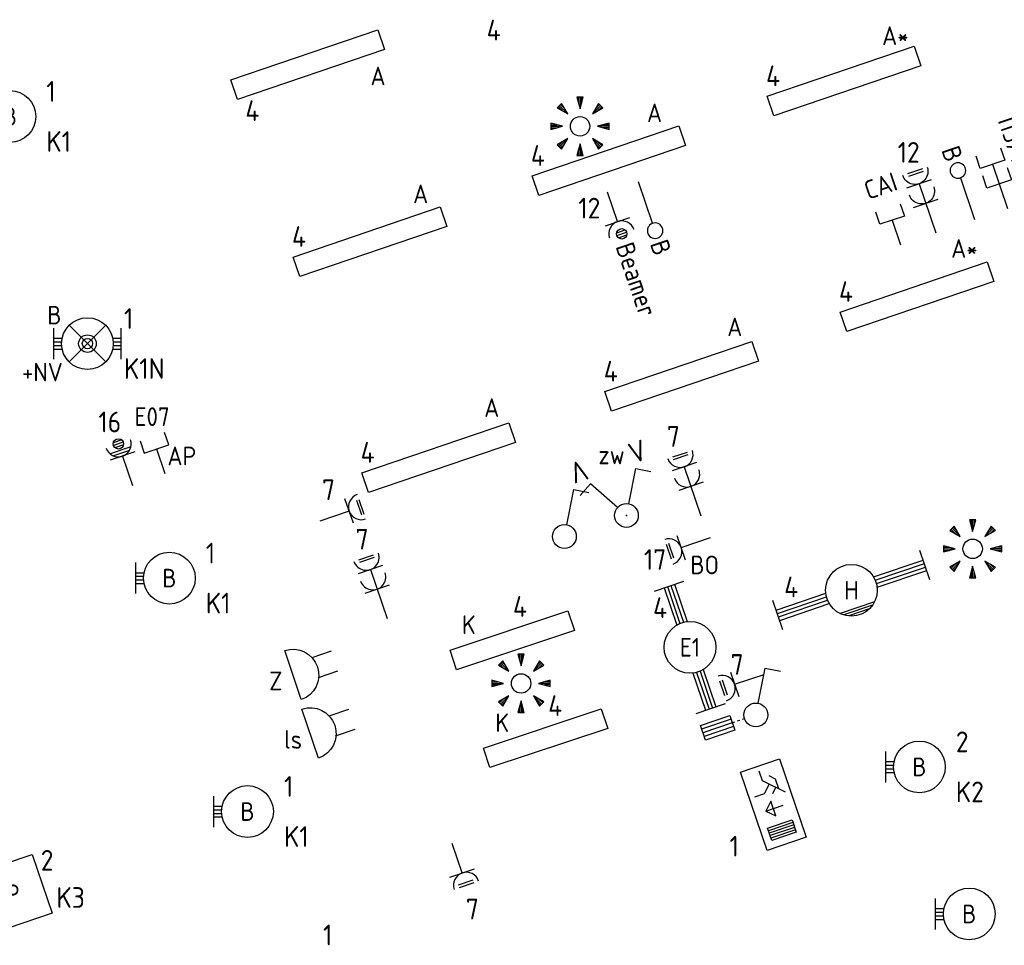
# Model space of a CAD drawing. Header units: millimetres. Extents: x -34400 to 195000, y -27609 to 98965.
# Tile 13 of 15: x 28414 to 37932, y 56251 to 65191. Entities that reach past the tile are written whole.
import ezdxf
from ezdxf.enums import TextEntityAlignment as Align

# ---------------------------------------------------------------- set-up
doc = ezdxf.new("R2010")
doc.units = ezdxf.units.MM
doc.header["$LTSCALE"] = 100
for name, color, linetype in [('EB63101-_ATTRIB', 2, 'Continuous'), ('EB63106-_ATTRIB', 2, 'Continuous'), ('EB6411--_ATTRIB', 2, 'Continuous'), ('EB6421--_ATTRIB', 2, 'Continuous'), ('EB6441--_ATTRIB', 2, 'Continuous'), ('EB6452--_ATTRIB', 2, 'Continuous'), ('EB6531--_ATTRIB', 2, 'Continuous'), ('EL6110--_CEN-NOODSTR', 3, 'Continuous'), ('EL62203-_KRACHT-WCD230', 3, 'Continuous'), ('EL63101-_LICHT-ARM', 3, 'Continuous'), ('EL63102-_LICHT-SCH', 3, 'Continuous'), ('EL63103-_LICHT-WCD230V', 3, 'Continuous'), ('EL63106-_LICHT-WCDPLAF', 3, 'Continuous'), ('EL63202-_NOODVRL-TXT', 3, 'Continuous'), ('EL63501-_NOODVRL-ARM', 3, 'Continuous'), ('EL6411--_DEURBEL', 3, 'Continuous'), ('EL6421--_TELEFOON', 3, 'Continuous'), ('EL6441--_DATACOM', 3, 'Continuous'), ('EL6452--_CAI', 3, 'Continuous'), ('EL6531--_ZONWERING', 3, 'Continuous')]:
    doc.layers.add(name, color=color, linetype=linetype)
doc.styles.add('ISO', font='iso.shx', dxfattribs={"height": 220})
doc.styles.add('NORATT', font='iso.shx')
doc.styles.add('NORDIM', font='isocp.shx')

# ---------------------------------------------------------------- blocks, each defined once
blk = doc.blocks.new('ES3G10')
for p, q in [((-3.25, -1.5), (-3.25, 1.5)), ((-3.25, 0.525), (-2.444, 0.525)), ((-3.25, 0.175), (-2.494, 0.175)), ((-3.25, -0.175), (-2.494, -0.175)), ((-3.25, -0.525), (-2.444, -0.525))]:
    blk.add_line(p, q)
blk.add_circle((0, 0), 2.5)
at = {"style": 'NORATT', "flags": 9}
blk.add_attdef('GELIJK', text='', height=1.8, dxfattribs=at).set_placement((3.5, 5), align=Align.MIDDLE_CENTER)
at = {"color": 6, "style": 'NORATT'}
for tag, flags, p in [('SCHAK', 8, (3.5, 2.75)), ('A_CODE', 8, (0, 0)), ('GROEP', 8, (-3.5, -2.75)), ('KAST', 9, (3.5, -2.75))]:
    blk.add_attdef(tag, text='', height=1.8, dxfattribs=dict(at, flags=flags)).set_placement(p, align=Align.MIDDLE)
blk = doc.blocks.new('ES081010')
at = {"color": 0}
for p, q in [((-1, 0), (-1, -2)), ((1, -2), (1, 0))]:
    blk.add_line(p, q, dxfattribs=at)
blk.add_lwpolyline([(-2.5, 2.25), (2.5, 2.25, -1)], format="xyb", close=True, dxfattribs=at)
at = {"color": 0, "style": 'NORATT', "flags": 8}
for tag, p in [('NUMMER', (0, 6.75)), ('SCHAK', (0, 4))]:
    blk.add_attdef(tag, text='', height=1.8, dxfattribs=at).set_placement(p, align=Align.MIDDLE)
at = {"style": 'NORATT'}
for tag, flags, p in [('PANEEL', 9, (0, 3)), ('CODE', 9, (1, 3.5)), ('GRP', 8, (0, -5)), ('RUIMTE', 9, (0, -7.5))]:
    blk.add_attdef(tag, text='', height=1.8, dxfattribs=dict(at, flags=flags)).set_placement(p, align=Align.MIDDLE_LEFT)
at = {"style": 'NORATT', "flags": 8}
blk.add_attdef('M_CODE', text='', height=1.8, dxfattribs=at).set_placement((0, 0), align=Align.MIDDLE_CENTER)
blk = doc.blocks.new('EJ3P31')
at = {"color": 0}
blk.add_lwpolyline([(-7.5, -1), (-7.5, 1), (7.5, 1), (7.5, -1)], close=True, dxfattribs=at)
at = {"style": 'NORATT', "flags": 9}
blk.add_attdef('GELIJK', text='', height=1.8, dxfattribs=at).set_placement((3.5, 5), align=Align.MIDDLE_CENTER)
at = {"color": 0, "style": 'NORATT'}
for tag, flags, p in [('A_CODE', 8, (-3.5, 2.75)), ('SCHAK', 8, (3.5, 2.75)), ('GROEP', 8, (-3.5, -2.75)), ('KAST', 9, (3.5, -2.75))]:
    blk.add_attdef(tag, text='', height=1.8, dxfattribs=dict(at, flags=flags)).set_placement(p, align=Align.MIDDLE)
blk = doc.blocks.new('ES3W2L')
for p, q in [((-0.75, 3.25), (0.75, 3.25)), ((-0.75, 3), (0.75, 3)), ((1.25, 2), (-1.25, 2)), ((0, 2), (0, -3)), ((1.25, 0), (-1.25, 0))]:
    blk.add_line(p, q)
for centre in [(0, 3.25), (0, 1.25)]:
    blk.add_arc(centre, 1.25, 180, 0)
at = {"style": 'NORATT'}
for tag, flags, p in [('VERMOGEN', 9, (-2.5, 5)), ('GROEP', 8, (0, 5)), ('SCHAK', 8, (2.5, 5)), ('GELIJKI', 9, (5, 5)), ('GELIJK', 9, (5, 5)), ('KAST', 9, (7, 5)), ('TAL', 8, (2.5, 5))]:
    blk.add_attdef(tag, text='', height=1.8, rotation=90, dxfattribs=dict(at, flags=flags)).set_placement(p, align=Align.MIDDLE_CENTER)
at = {"style": 'NORATT', "flags": 8}
blk.add_attdef('DOEL', text='', height=1.8, rotation=90, dxfattribs=at).set_placement((-2.5, 5), align=Align.MIDDLE_LEFT)
at = {"style": 'NORATT'}
for tag, height, flags, p in [('GROEPI', 1.8, 9, (0, 9.5)), ('CODE', 3.5, 8, (0, 4.5)), ('M_CODE', 1.8, 9, (0, 0)), ('VERMOGENI', 1.8, 9, (0, -9.5)), ('DOELI', 1.8, 9, (0, -11.5))]:
    blk.add_attdef(tag, text='', height=height, dxfattribs=dict(at, flags=flags)).set_placement(p, align=Align.MIDDLE_CENTER)
blk = doc.blocks.new('ES3S1')
blk.add_lwpolyline([(0.575, 0.996), (2.309, 4), (3.608, 3.25)])
blk.add_circle((0, 0), 1.15)
at = {"style": 'NORATT'}
for tag, flags, p in [('SCHAK', 8, (3, 5.5)), ('KAST', 9, (-3, 0.5)), ('M_CODE', 9, (0, 0)), ('DOEL', 9, (-3, -2)), ('GROEP', 9, (-3, -4.5))]:
    blk.add_attdef(tag, text='', height=1.8, dxfattribs=dict(at, flags=flags)).set_placement(p, align=Align.MIDDLE_CENTER)
blk = doc.blocks.new('ES3W1P')
at = {"color": 0}
for p, q in [((0.5, 1.25), (-0.5, 1.25)), ((0.433, 1.5), (-0.433, 1.5)), ((0.433, 1), (-0.433, 1)), ((1.25, 0), (-1.25, 0)), ((0, 0), (0, -3))]:
    blk.add_line(p, q, dxfattribs=at)
blk.add_circle((0, 1.25), 0.5, dxfattribs=at)
blk.add_arc((0, 1.25), 1.25, 180, 0, dxfattribs=at)
at = {"style": 'NORATT'}
for tag, flags, p in [('VERMOGEN', 9, (-2.5, 3.5)), ('GROEP', 8, (0, 3.5)), ('SCHAK', 8, (2.5, 3.5)), ('GELIJK', 9, (5, 3.5)), ('KAST', 9, (7, 3.5)), ('TAL', 8, (2.5, 3.5))]:
    blk.add_attdef(tag, text='', height=1.8, rotation=90, dxfattribs=dict(at, flags=flags)).set_placement(p, align=Align.MIDDLE_CENTER)
at = {"style": 'NORATT', "flags": 8}
blk.add_attdef('DOEL', text='', height=1.8, rotation=90, dxfattribs=at).set_placement((-2.5, 3.5), align=Align.MIDDLE_LEFT)
at = {"style": 'NORATT', "flags": 9}
blk.add_attdef('M_CODE', text='', height=1.8, dxfattribs=at).set_placement((0, 0), align=Align.MIDDLE_CENTER)
blk = doc.blocks.new('ES4X4')
at = {"color": 0}
blk.add_line((0, 1.25), (0, -3), dxfattribs=at)
blk.add_circle((0, 2), 0.75, dxfattribs=at)
at = {"color": 0, "style": 'NORATT', "flags": 8}
for tag, p in [('NUMMER', (0, 3.5)), ('CODE', (-2.75, -1.25))]:
    blk.add_attdef(tag, text='', height=1.8, rotation=90, dxfattribs=at).set_placement(p, align=Align.MIDDLE_LEFT)
at = {"style": 'NORATT', "flags": 9}
for tag, p in [('M_CODE', (0, 0)), ('PANEEL', (0, -2.5)), ('GRP', (0, -5)), ('MERK', (0, -7.5)), ('AANGEP', (0, -10)), ('INSTAL', (0, -12.5)), ('TYPE', (0, -17.5))]:
    blk.add_attdef(tag, text='', height=1.8, dxfattribs=at).set_placement(p, align=Align.MIDDLE_CENTER)
blk.add_attdef('RUIMTE', text='', height=1.8, dxfattribs=at).set_placement((0, -7.5), align=Align.MIDDLE_LEFT)
blk = doc.blocks.new('ES652141')
for p, q in [((-2.65, 2.65), (-1.59, 1.59)), ((-2.51, 2.79), (-1.98, 2.26)), ((-0.2, 3.75), (-0.2, 3)), ((0, 3.75), (0, 2.25)), ((0.2, 3.75), (0.2, 3)), ((2.65, 2.65), (1.59, 1.59)), ((2.51, 2.79), (1.98, 2.26)), ((-2.79, 2.51), (-2.26, 1.98)), ((2.79, 2.51), (2.26, 1.98)), ((-3.75, 0.2), (-3, 0.2)), ((-3.75, 0), (-2.25, 0)), ((3.75, 0), (2.25, 0)), ((3.75, 0.2), (3, 0.2)), ((-3.75, -0.2), (-3, -0.2)), ((3.75, -0.2), (3, -0.2)), ((-2.79, -2.51), (-2.26, -1.98)), ((-2.65, -2.65), (-1.59, -1.59)), ((-2.51, -2.79), (-1.98, -2.26)), ((0, -3.75), (0, -2.25)), ((2.65, -2.65), (1.59, -1.59)), ((2.51, -2.79), (1.98, -2.26)), ((2.79, -2.51), (2.26, -1.98)), ((-0.2, -3.75), (-0.2, -3)), ((0.2, -3.75), (0.2, -3))]:
    blk.add_line(p, q)
for points in [[(-1.59, 1.59), (-2.37, 2.93), (-2.93, 2.37)], [(0, 2.25), (0.4, 3.75), (-0.4, 3.75)], [(1.59, 1.59), (2.93, 2.37), (2.37, 2.93)], [(-2.25, 0), (-3.75, 0.4), (-3.75, -0.4)], [(2.25, 0), (3.75, -0.4), (3.75, 0.4)], [(-1.59, -1.59), (-2.93, -2.37), (-2.37, -2.93)], [(0, -2.25), (-0.4, -3.75), (0.4, -3.75)], [(1.59, -1.59), (2.37, -2.93), (2.93, -2.37)]]:
    blk.add_lwpolyline(points, close=True)
blk.add_circle((0, 0), 1.25)
at = {"style": 'NORATT'}
blk.add_attdef('NUMMER', text='', height=1.8, dxfattribs=at).set_placement((0, 5), align=Align.MIDDLE)
for tag, flags, p in [('PANEEL', 9, (0, 3)), ('CODE', 9, (1, 3.5)), ('GRP', 8, (0, -5)), ('RUIMTE', 9, (0, -7.5))]:
    blk.add_attdef(tag, text='', height=1.8, dxfattribs=dict(at, flags=flags)).set_placement(p, align=Align.MIDDLE_LEFT)
at = {"style": 'NORATT', "flags": 8}
blk.add_attdef('M_CODE', text='', height=1.8, dxfattribs=at).set_placement((0, 0), align=Align.MIDDLE_CENTER)
blk = doc.blocks.new('ES3W1L')
for p, q in [((-0.75, 1.25), (0.75, 1.25)), ((-0.75, 1), (0.75, 1)), ((1.25, 0), (-1.25, 0)), ((0, 0), (0, -3))]:
    blk.add_line(p, q)
blk.add_arc((0, 1.25), 1.25, 180, 0)
at = {"style": 'NORATT'}
for tag, flags, p in [('VERMOGEN', 9, (-2.5, 3)), ('GROEP', 8, (0, 3)), ('SCHAK', 8, (2.5, 3)), ('GELIJK', 9, (5, 3)), ('KAST', 9, (7, 3)), ('TAL', 8, (2.5, 3))]:
    blk.add_attdef(tag, text='', height=1.8, rotation=90, dxfattribs=dict(at, flags=flags)).set_placement(p, align=Align.MIDDLE_CENTER)
at = {"style": 'NORATT', "flags": 8}
blk.add_attdef('DOEL', text='', height=1.8, rotation=90, dxfattribs=at).set_placement((-2.5, 3), align=Align.MIDDLE_LEFT)
at = {"style": 'NORATT', "flags": 9}
blk.add_attdef('M_CODE', text='', height=1.8, dxfattribs=at).set_placement((0, 0), align=Align.MIDDLE_CENTER)
blk = doc.blocks.new('EJ3P21')
at = {"color": 0}
blk.add_lwpolyline([(-6, -1), (-6, 1), (6, 1), (6, -1)], close=True, dxfattribs=at)
at = {"style": 'NORATT'}
for tag, height, flags, p in [('GROEPI', 1.8, 9, (0, 9.5)), ('CODE', 3.5, 8, (0, 4.5)), ('GELIJK', 1.8, 9, (3.5, 5)), ('M_CODE', 1.8, 9, (0, 0)), ('VERMOGEN', 1.8, 9, (0, -5.5)), ('DOEL', 1.8, 9, (0, -7.5)), ('VERMOGENI', 1.8, 9, (0, -9.5)), ('DOELI', 1.8, 9, (0, -11.5))]:
    blk.add_attdef(tag, text='', height=height, dxfattribs=dict(at, flags=flags)).set_placement(p, align=Align.MIDDLE_CENTER)
at = {"style": 'NORATT', "flags": 9}
for tag in ['GELIJKI', 'TAL']:
    blk.add_attdef(tag, text='', height=1.8, rotation=90, dxfattribs=at).set_placement((5, 2.75), align=Align.MIDDLE_CENTER)
at = {"style": 'NORATT'}
for tag, flags, p in [('SCHAK', 8, (3.5, 2.8)), ('A_CODE', 8, (0, 0)), ('GROEP', 8, (-3.5, -2.8)), ('KAST', 9, (3.5, -2.8))]:
    blk.add_attdef(tag, text='', height=1.8, dxfattribs=dict(at, flags=flags)).set_placement(p, align=Align.MIDDLE)
blk = doc.blocks.new('EJ3T30W')
at = {"color": 0}
for p, q in [((-7.5, -1.5), (-7.5, 1.5)), ((7.5, -1.5), (7.5, 1.5)), ((-7.5, 0.525), (-2.444, 0.525)), ((-7.5, 0.175), (-2.494, 0.175)), ((2.444, 0.525), (7.5, 0.525)), ((2.494, 0.175), (7.5, 0.175)), ((-7.5, -0.175), (-2.494, -0.175)), ((-7.5, -0.525), (-2.444, -0.525)), ((2.444, -0.525), (7.5, -0.525)), ((2.494, -0.175), (7.5, -0.175)), ((1.768, -1.768), (-1.768, -1.768)), ((1.476, -2.018), (-1.476, -2.018)), ((1.052, -2.268), (-1.052, -2.268))]:
    blk.add_line(p, q, dxfattribs=at)
blk.add_circle((0, 0), 2.5, dxfattribs=at)
at = {"style": 'NORATT', "flags": 9}
blk.add_attdef('GELIJK', text='', height=1.8, dxfattribs=at).set_placement((3.5, 5), align=Align.MIDDLE_CENTER)
at = {"color": 0, "style": 'NORATT'}
for tag, flags, p in [('SCHAK', 8, (3.5, 2.75)), ('A_CODE', 8, (0, 0)), ('GROEP', 8, (-3.5, -2.75)), ('KAST', 9, (3.5, -2.75))]:
    blk.add_attdef(tag, text='', height=1.8, dxfattribs=dict(at, flags=flags)).set_placement(p, align=Align.MIDDLE)
blk = doc.blocks.new('EJ3T20')
at = {"color": 0}
for p, q in [((-6.25, -1.5), (-6.25, 1.5)), ((6.25, -1.5), (6.25, 1.5)), ((-6.25, 0.525), (-2.444, 0.525)), ((-6.25, 0.175), (-2.494, 0.175)), ((2.444, 0.525), (6.25, 0.525)), ((2.494, 0.175), (6.25, 0.175)), ((-6.25, -0.175), (-2.494, -0.175)), ((-6.25, -0.525), (-2.444, -0.525)), ((2.444, -0.525), (6.25, -0.525)), ((2.494, -0.175), (6.25, -0.175))]:
    blk.add_line(p, q, dxfattribs=at)
blk.add_circle((0, 0), 2.5, dxfattribs=at)
at = {"style": 'NORATT', "flags": 9}
blk.add_attdef('GELIJK', text='', height=1.8, dxfattribs=at).set_placement((3.5, 5), align=Align.MIDDLE_CENTER)
at = {"color": 0, "style": 'NORATT'}
for tag, flags, p in [('SCHAK', 8, (3.5, 2.75)), ('A_CODE', 8, (0, 0)), ('GROEP', 8, (-3.5, -2.75)), ('KAST', 9, (3.5, -2.75))]:
    blk.add_attdef(tag, text='', height=1.8, dxfattribs=dict(at, flags=flags)).set_placement(p, align=Align.MIDDLE)
blk = doc.blocks.new('EJ3P13')
at = {"color": 0}
blk.add_lwpolyline([(-3, -3), (-3, 3), (3, 3), (3, -3)], close=True, dxfattribs=at)
at = {"style": 'NORATT', "flags": 9}
blk.add_attdef('GELIJK', text='', height=1.8, dxfattribs=at).set_placement((3.5, 5), align=Align.MIDDLE_CENTER)
at = {"color": 0, "style": 'NORATT'}
for tag, flags, p in [('SCHAK', 8, (3.5, 4.75)), ('A_CODE', 8, (0, 0)), ('GROEP', 8, (-3.5, -4.75)), ('KAST', 9, (3.5, -4.75))]:
    blk.add_attdef(tag, text='', height=1.8, dxfattribs=dict(at, flags=flags)).set_placement(p, align=Align.MIDDLE)
blk = doc.blocks.new('ES3W1Q')
at = {"color": 0}
for p, q in [((0.5, 1.25), (-0.5, 1.25)), ((0.433, 1.5), (-0.433, 1.5)), ((0.433, 1), (-0.433, 1)), ((1.25, 0), (-1.25, 0)), ((1.068, 0.6), (-1.068, 0.6)), ((0.812, 0.3), (-0.812, 0.3)), ((0, 0), (0, -3))]:
    blk.add_line(p, q, dxfattribs=at)
blk.add_circle((0, 1.25), 0.5, dxfattribs=at)
blk.add_arc((0, 1.25), 1.25, 180, 0, dxfattribs=at)
at = {"color": 0, "style": 'NORATT'}
for tag, flags, p in [('VERMOGEN', 9, (-2.5, 2.5)), ('GROEP', 8, (0, 3.5)), ('KAST', 9, (2.5, 2.5)), ('SCHAK', 8, (-1.5, -1.5)), ('TAL', 8, (1.603, -1.653))]:
    blk.add_attdef(tag, text='', height=1.8, rotation=90, dxfattribs=dict(at, flags=flags)).set_placement(p, align=Align.MIDDLE)
at = {"style": 'NORATT', "width": 0.7, "flags": 8}
blk.add_attdef('DOEL', text='', height=1.8, rotation=90, dxfattribs=at).set_placement((-2.5, 3.5), align=Align.MIDDLE_LEFT)
at = {"style": 'NORATT', "flags": 9}
blk.add_attdef('GELIJK', text='', height=1.8, rotation=90, dxfattribs=at).set_placement((5, 3.5), align=Align.MIDDLE_CENTER)
blk.add_attdef('M_CODE', text='', height=1.8, dxfattribs=at).set_placement((0, 0), align=Align.MIDDLE_CENTER)
blk = doc.blocks.new('ES111351')
blk.add_line((0, -0.5), (0, -3))
blk.add_lwpolyline([(-1.25, 0.75), (-1.25, -0.5), (1.25, -0.5), (1.25, 0.75)])
at = {"style": 'NORATT', "flags": 8}
blk.add_attdef('NUMMER', text='', height=1.8, rotation=90, dxfattribs=at).set_placement((0, 2.5), align=Align.MIDDLE_LEFT)
at = {"style": 'NORATT'}
for tag, flags, p in [('PANEEL', 9, (0, 3)), ('CODE', 9, (1, 3.5)), ('GRP', 8, (0, -5)), ('RUIMTE', 9, (0, -7.5))]:
    blk.add_attdef(tag, text='', height=1.8, dxfattribs=dict(at, flags=flags)).set_placement(p, align=Align.MIDDLE_LEFT)
at = {"style": 'NORATT', "flags": 8}
blk.add_attdef('M_CODE', text='', height=1.8, dxfattribs=at).set_placement((0, 0), align=Align.MIDDLE_CENTER)
blk = doc.blocks.new('ES3N026')
for p, q in [((2.25, 1.25), (2.25, -1.25)), ((2.5, 1.25), (2.5, -1.25)), ((2.75, 1.25), (2.75, -1.25)), ((3, 1.25), (3, -1.25)), ((-1.5, 0.75), (-1, 0.25)), ((0.375, -0.875), (0.375, 0.875))]:
    blk.add_line(p, q)
for points in [[(4.013, 2.007), (4.013, -1.981), (-3.988, -1.981), (-3.988, 2.007)], [(3.25, -1.25), (2, -1.25), (2, 1.25), (3.25, 1.25)], [(0.375, -0.875), (1.125, -0.125), (-0.375, -0.125)]]:
    blk.add_lwpolyline(points, close=True)
for points in [[(-0.75, 1.5), (-2.5, -0.25), (-3.5, -0.25)], [(-1.25, 1), (-2.25, 1), (-2.75, 0.5)], [(-2, 0.25), (-1.25, -0.5), (-1.25, -1.5)]]:
    blk.add_lwpolyline(points)
at = {"style": 'NORATT'}
for tag, height, flags, p in [('GROEPI', 1.8, 9, (0, 9.5)), ('CODE', 3.5, 8, (0, 4.5)), ('A_CODE', 1.8, 8, (-3.5, 3.5)), ('NUMMER', 1.8, 8, (3.5, 3.5)), ('SCHAK', 1.8, 8, (3.5, 2.75)), ('M_CODE', 1.8, 9, (0, 0)), ('GROEP', 1.8, 8, (-3.5, -3.5)), ('KAST', 1.8, 9, (3.5, -3.5)), ('VERMOGEN', 1.8, 9, (0, -5.5)), ('DOEL', 1.8, 9, (0, -7.5)), ('VERMOGENI', 1.8, 9, (0, -9.5)), ('DOELI', 1.8, 9, (0, -11.5))]:
    blk.add_attdef(tag, text='', height=height, dxfattribs=dict(at, flags=flags)).set_placement(p, align=Align.MIDDLE_CENTER)
at = {"style": 'NORATT', "flags": 9}
for tag in ['GELIJKI', 'TAL']:
    blk.add_attdef(tag, text='', height=1.8, rotation=90, dxfattribs=at).set_placement((5, 3.757), align=Align.MIDDLE_CENTER)
blk = doc.blocks.new('ES111309')
at = {"color": 0}
blk.add_line((0, -0.5), (0, -3), dxfattribs=at)
blk.add_lwpolyline([(-1.25, 0.75), (-1.25, -0.5), (1.25, -0.5), (1.25, 0.75)], dxfattribs=at)
at = {"color": 0, "style": 'NORATT', "flags": 8}
for tag, p in [('NUMMER', (0, 6)), ('CODE', (0, 3))]:
    blk.add_attdef(tag, text='', height=1.8, dxfattribs=at).set_placement(p, align=Align.MIDDLE)
at = {"style": 'NORATT'}
for tag, flags, p in [('PANEEL', 9, (0, 3)), ('GRP', 8, (0, -5)), ('RUIMTE', 9, (0, -7.5))]:
    blk.add_attdef(tag, text='', height=1.8, dxfattribs=dict(at, flags=flags)).set_placement(p, align=Align.MIDDLE_LEFT)
at = {"style": 'NORATT', "flags": 8}
blk.add_attdef('M_CODE', text='', height=1.8, dxfattribs=at).set_placement((0, 0), align=Align.MIDDLE_CENTER)
blk = doc.blocks.new('ES3S1-D')
at = {"color": 0}
for p, q in [((-2.4, 0.375), (-5.4, 0.375)), ((-2.4, 0), (-5.4, 0)), ((-2.4, -0.375), (-5.4, -0.375))]:
    blk.add_line(p, q, dxfattribs=at)
at = {"color": 1}
for p, q in [((-2.15, 0), (-2.4, 0)), ((-1.65, 0), (-1.9, 0)), ((-1.15, 0), (-1.4, 0))]:
    blk.add_line(p, q, dxfattribs=at)
blk.add_lwpolyline([(0.575, 0.996), (2.309, 4), (3.608, 3.25)])
at = {"color": 0}
blk.add_lwpolyline([(-2.4, -0.75), (-5.4, -0.75), (-5.4, 0.75), (-2.4, 0.75)], close=True, dxfattribs=at)
blk.add_circle((0, 0), 1.15)
at = {"style": 'NORATT'}
for tag, flags, p in [('SCHAK', 8, (3, 5.5)), ('KAST', 9, (-3, 0.5)), ('M_CODE', 9, (0, 0)), ('DOEL', 9, (-3, -2)), ('GROEP', 9, (-3, -4.5))]:
    blk.add_attdef(tag, text='', height=1.8, dxfattribs=dict(at, flags=flags)).set_placement(p, align=Align.MIDDLE_CENTER)
blk = doc.blocks.new('ES3SZ')
at = {"color": 0}
for points in [[(-0.575, 0.996), (-2.309, 4), (-3.608, 3.25)], [(0.575, 0.996), (2.309, 4), (3.608, 3.25)]]:
    blk.add_lwpolyline(points, dxfattribs=at)
blk.add_circle((0, 0), 1.15, dxfattribs=at)
blk.add_point((0, 0), dxfattribs=at)
blk.add_point((0, 0), dxfattribs=at)
at = {"color": 2, "style": 'ISO'}
blk.add_text('V', height=2, rotation=180, dxfattribs=at).set_placement((-3, 5.5), align=Align.MIDDLE_CENTER)
blk.add_text('V', height=2, dxfattribs=at).set_placement((3, 5.5), align=Align.MIDDLE_CENTER)
at = {"style": 'NORATT'}
for tag, flags, p in [('SCHAK', 8, (3, 5.5)), ('KAST', 9, (-3, 0.5)), ('M_CODE', 8, (0, 0)), ('DOEL', 9, (-3, -2)), ('GROEP', 9, (-3, -4.5))]:
    blk.add_attdef(tag, text='', height=1.8, dxfattribs=dict(at, flags=flags)).set_placement(p, align=Align.MIDDLE_CENTER)
for tag, flags, p in [('PANEEL', 9, (0, 3)), ('CODE', 9, (1, 3.5)), ('GRP', 8, (0, -5)), ('RUIMTE', 9, (0, -7.5))]:
    blk.add_attdef(tag, text='', height=1.8, dxfattribs=dict(at, flags=flags)).set_placement(p, align=Align.MIDDLE_LEFT)
blk = doc.blocks.new('EJ3T01')
at = {"color": 0}
for p, q in [((-3.25, -1.5), (-3.25, 1.5)), ((-1.768, 1.768), (1.768, -1.768)), ((1.768, 1.768), (-1.768, -1.768)), ((3.25, -1.5), (3.25, 1.5)), ((-3.25, 0.525), (-2.444, 0.525)), ((-3.25, 0.175), (-2.494, 0.175)), ((2.444, 0.525), (3.25, 0.525)), ((2.494, 0.175), (3.25, 0.175)), ((-3.25, -0.175), (-2.494, -0.175)), ((-3.25, -0.525), (-2.444, -0.525)), ((2.444, -0.525), (3.25, -0.525)), ((2.494, -0.175), (3.25, -0.175))]:
    blk.add_line(p, q, dxfattribs=at)
blk.add_lwpolyline([(1.768, -1.768), (1.75, -1.75)], dxfattribs=at)
for radius in [2.5, 0.85, 0.5]:
    blk.add_circle((0, 0), radius, dxfattribs=at)
at = {"style": 'NORATT', "flags": 9}
blk.add_attdef('GELIJK', text='', height=1.8, dxfattribs=at).set_placement((3.5, 5), align=Align.MIDDLE_CENTER)
at = {"color": 0, "style": 'NORATT'}
for tag, flags, p in [('A_CODE', 8, (-3.5, 2.75)), ('SCHAK', 8, (3.5, 2.75)), ('GROEP', 8, (-3.5, -2.75)), ('KAST', 9, (3.5, -2.75))]:
    blk.add_attdef(tag, text='', height=1.8, dxfattribs=dict(at, flags=flags)).set_placement(p, align=Align.MIDDLE)
blk = doc.blocks.new('ES111352')
at = {"color": 0}
blk.add_line((0, 1.5), (0, -3), dxfattribs=at)
for points in [[(-1.25, 2.75), (-1.25, 1.5), (1.25, 1.5), (1.25, 2.75)], [(-1.25, 0.75), (-1.25, -0.5), (1.25, -0.5), (1.25, 0.75)]]:
    blk.add_lwpolyline(points, dxfattribs=at)
at = {"color": 0, "style": 'NORATT', "flags": 8}
blk.add_attdef('NUMMER1', text='', height=1.8, rotation=90, dxfattribs=at).set_placement((-1.5, 4.5), align=Align.MIDDLE_LEFT)
at = {"style": 'NORATT', "flags": 8}
blk.add_attdef('NUMMER', text='', height=1.8, rotation=90, dxfattribs=at).set_placement((1.5, 4.5), align=Align.MIDDLE_LEFT)
at = {"style": 'NORATT'}
for tag, flags, p in [('PANEEL', 9, (0, 3)), ('CODE', 9, (1, 3.5)), ('GRP', 8, (0, -5)), ('RUIMTE', 9, (0, -7.5))]:
    blk.add_attdef(tag, text='', height=1.8, dxfattribs=dict(at, flags=flags)).set_placement(p, align=Align.MIDDLE_LEFT)
at = {"style": 'NORATT', "flags": 8}
blk.add_attdef('M_CODE', text='', height=1.8, dxfattribs=at).set_placement((0, 0), align=Align.MIDDLE_CENTER)

msp = doc.modelspace()

# ---------------------------------------------------------------- block references
at = {"layer": 'EL6110--_CEN-NOODSTR', "xscale": 100, "yscale": 100, "zscale": 100, "rotation": 18.75000000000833}
msp.add_blockref('ES3W2L', (31868.5, 59690.2, -16800), dxfattribs=at)
at = {"layer": 'EL63101-_LICHT-ARM'}
ref = msp.add_blockref('EJ3P31', (36382.3, 64598.7), dxfattribs=dict(at, xscale=99.99999999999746, yscale=99.99999999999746, zscale=99.99999999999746, rotation=18.80000000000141))
ref.add_attrib('A_CODE', 'A*', dxfattribs={"layer": 'EB63101-_ATTRIB', "color": 1, "height": 180, "style": 'NORATT', "flags": 8}).set_placement((36878.4, 65037.3), align=Align.MIDDLE)
ref = msp.add_blockref('EJ3P31', (31199.1, 64756.3), dxfattribs=dict(at, xscale=99.99999999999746, yscale=99.99999999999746, zscale=99.99999999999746, rotation=18.80000000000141))
ref.add_attrib('A_CODE', 'A', dxfattribs={"layer": 'EB63101-_ATTRIB', "color": 1, "height": 180, "style": 'NORATT', "flags": 8}).set_placement((31878, 64648), align=Align.MIDDLE)
ref = msp.add_blockref('ES3G10', (28319.8, 64256.4, -14400), dxfattribs=dict(at, xscale=100, yscale=100, zscale=100))
ref.add_attrib('A_CODE', 'B', dxfattribs={"layer": 'EB63101-_ATTRIB', "color": 1, "height": 180, "style": 'NORATT', "flags": 8}).set_placement((28319.8, 64256.4, -14400), align=Align.MIDDLE)
at = {"layer": 'EL63101-_LICHT-ARM', "xscale": 75, "yscale": 75, "zscale": 75}
for p in [(33830.9, 64161.8, -16800), (37625.8, 60080.3), (33260.9, 58780)]:
    msp.add_blockref('ES652141', p, dxfattribs=at)
at = {"layer": 'EL63101-_LICHT-ARM'}
ref = msp.add_blockref('EJ3P31', (34108.9, 63829.5), dxfattribs=dict(at, xscale=99.99999999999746, yscale=99.99999999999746, zscale=99.99999999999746, rotation=18.80000000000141))
ref.add_attrib('A_CODE', 'A', dxfattribs={"layer": 'EB63101-_ATTRIB', "color": 1, "height": 180, "style": 'NORATT', "flags": 8}).set_placement((34550.7, 64292.1), align=Align.MIDDLE)
ref = msp.add_blockref('EJ3P31', (31799.9, 63046.3, -14200), dxfattribs=dict(at, xscale=99.99999999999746, yscale=99.99999999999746, zscale=99.99999999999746, rotation=18.80000000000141))
ref.add_attrib('A_CODE', 'A', dxfattribs={"layer": 'EB63101-_ATTRIB', "color": 1, "height": 180, "style": 'NORATT', "flags": 8}).set_placement((32290, 63508.8, -14200), align=Align.MIDDLE)
ref = msp.add_blockref('EJ3P31', (37087.1, 62514.7), dxfattribs=dict(at, xscale=99.99999999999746, yscale=99.99999999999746, zscale=99.99999999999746, rotation=18.80000000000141))
ref.add_attrib('A_CODE', 'A*', dxfattribs={"layer": 'EB63101-_ATTRIB', "color": 1, "height": 180, "style": 'NORATT', "flags": 8}).set_placement((37545.9, 62981.5), align=Align.MIDDLE)
ref = msp.add_blockref('EJ3P31', (34813.7, 61745.5), dxfattribs=dict(at, xscale=99.99999999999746, yscale=99.99999999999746, zscale=99.99999999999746, rotation=18.80000000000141))
ref.add_attrib('A_CODE', 'A', dxfattribs={"layer": 'EB63101-_ATTRIB', "color": 1, "height": 180, "style": 'NORATT', "flags": 8}).set_placement((35326.3, 62224.3), align=Align.MIDDLE)
ref = msp.add_blockref('EJ3P31', (32463.4, 60961.3), dxfattribs=dict(at, xscale=99.99999999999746, yscale=99.99999999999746, zscale=99.99999999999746, rotation=18.80000000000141))
ref.add_attrib('A_CODE', 'A', dxfattribs={"layer": 'EB63101-_ATTRIB', "color": 1, "height": 180, "style": 'NORATT', "flags": 8}).set_placement((32976.9, 61444.3), align=Align.MIDDLE)
ref = msp.add_blockref('EJ3T30W', (36454.2, 59680.2, 2200), dxfattribs=dict(at, xscale=100.0000000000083, yscale=100.0000000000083, zscale=100.0000000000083, rotation=18.75000000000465))
ref.add_attrib('A_CODE', 'H', dxfattribs={"layer": 'EB63101-_ATTRIB', "color": 1, "height": 180, "style": 'NORATT', "flags": 8}).set_placement((36454.2, 59680.2, 2200), align=Align.MIDDLE)
ref = msp.add_blockref('ES3G10', (29861, 59797.2, -14400), dxfattribs=dict(at, xscale=100, yscale=100, zscale=100))
ref.add_attrib('A_CODE', 'B', dxfattribs={"layer": 'EB63101-_ATTRIB', "color": 1, "height": 180, "style": 'NORATT', "flags": 8}).set_placement((29861, 59797.2, -14400), align=Align.MIDDLE)
ref = msp.add_blockref('EJ3T20', (34893.6, 59128.9, -31000), dxfattribs=dict(at, xscale=100, yscale=100, zscale=100, rotation=288.7499999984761))
ref.add_attrib('A_CODE', 'E1', dxfattribs={"layer": 'EB63101-_ATTRIB', "color": 1, "height": 180, "style": 'NORATT', "flags": 8}).set_placement((34893.6, 59128.9, -31000), align=Align.MIDDLE)
ref = msp.add_blockref('EJ3P21', (33174.9, 59197.2), dxfattribs=dict(at, xscale=99.99999999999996, yscale=99.99999999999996, zscale=99.99999999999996, rotation=18.39999999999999))
ref.add_attrib('A_CODE', 'K', dxfattribs={"layer": 'EB63101-_ATTRIB', "color": 1, "height": 180, "style": 'NORATT', "flags": 8}).set_placement((32756, 59347.7), align=Align.MIDDLE)
ref = msp.add_blockref('EJ3P21', (33497.5, 58250.7), dxfattribs=dict(at, xscale=100.0000000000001, yscale=100.0000000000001, zscale=100.0000000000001, rotation=18.39999999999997))
ref.add_attrib('A_CODE', 'K', dxfattribs={"layer": 'EB63101-_ATTRIB', "color": 1, "height": 180, "style": 'NORATT', "flags": 8}).set_placement((33078.6, 58401.2), align=Align.MIDDLE)
ref = msp.add_blockref('ES3G10', (37110.5, 57973.7, -14400), dxfattribs=dict(at, xscale=100, yscale=100, zscale=100))
ref.add_attrib('A_CODE', 'B', dxfattribs={"layer": 'EB63101-_ATTRIB', "color": 1, "height": 180, "style": 'NORATT', "flags": 8}).set_placement((37110.5, 57973.7, -14400), align=Align.MIDDLE)
ref = msp.add_blockref('ES3G10', (30616.3, 57542.5, -14400), dxfattribs=dict(at, xscale=100, yscale=100, zscale=100))
ref.add_attrib('A_CODE', 'B', dxfattribs={"layer": 'EB63101-_ATTRIB', "color": 1, "height": 180, "style": 'NORATT', "flags": 8}).set_placement((30616.3, 57542.5, -14400), align=Align.MIDDLE)
ref = msp.add_blockref('EJ3P13', (28347.3, 56748.5), dxfattribs=dict(at, xscale=99.99999999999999, yscale=99.99999999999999, zscale=99.99999999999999, rotation=18.75000000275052))
ref.add_attrib('A_CODE', 'P', dxfattribs={"layer": 'EB63101-_ATTRIB', "color": 1, "height": 180, "style": 'NORATT', "flags": 8}).set_placement((28347.3, 56748.5), align=Align.MIDDLE)
ref = msp.add_blockref('ES3G10', (37592.7, 56553.3, -14400), dxfattribs=dict(at, xscale=100, yscale=100, zscale=100))
ref.add_attrib('A_CODE', 'B', dxfattribs={"layer": 'EB63101-_ATTRIB', "color": 1, "height": 180, "style": 'NORATT', "flags": 8}).set_placement((37592.7, 56553.3, -14400), align=Align.MIDDLE)
at = {"layer": 'EL63102-_LICHT-SCH'}
for name, p, xscale, yscale, zscale, rotation in [('ES3S1', (33679.7, 60199.5, -600), 100.000000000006, 100.000000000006, 100.000000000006, 18.75000000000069), ('ES3S1-D', (35529.7, 58475.7), 100, 100, 100, 18.74999999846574)]:
    msp.add_blockref(name, p, dxfattribs=dict(at, xscale=xscale, yscale=yscale, zscale=zscale, rotation=rotation))
at = {"layer": 'EL63103-_LICHT-WCD230V'}
for name, p, xscale, yscale, zscale, rotation in [('ES3W2L', (37172.8, 63418), -100.0000000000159, 100.0000000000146, 100, 18.75417681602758), ('ES3W2L', (34902.8, 60683.7, 600), 100.0000000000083, 100.0000000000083, 100.0000000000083, 18.75000000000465), ('ES3W1L', (31599, 60445.5, -15750), 100, 100, 100, 289.2259355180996), ('ES3W1L', (35325.1, 58771.4, -15750), 100, 100, 100, 108.7499999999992), ('ES3W1L', (32692.1, 56949.5, -15750), 99.99999999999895, 99.99999999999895, 99.99999999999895, 198.7499999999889)]:
    msp.add_blockref(name, p, dxfattribs=dict(at, xscale=xscale, yscale=yscale, zscale=zscale, rotation=rotation))
ref = msp.add_blockref('ES3W1L', (34807.6, 60092), dxfattribs=dict(at, xscale=100, yscale=100, zscale=100, rotation=108.7499999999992))
ref.add_attrib('DOEL', 'BO', dxfattribs={"layer": '0', "color": 1, "height": 180, "style": 'NORATT', "flags": 8}).set_placement((34896.8, 59924.7), align=Align.MIDDLE_LEFT)
at = {"layer": 'EL63106-_LICHT-WCDPLAF'}
ref = msp.add_blockref('ES3W1P', (34193.8, 63241.5, 15000), dxfattribs=dict(at, xscale=99.99999999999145, yscale=99.99999999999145, zscale=99.99999999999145, rotation=198.7613347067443))
ref.add_attrib('DOEL', 'Beamer', dxfattribs={"layer": 'EB63106-_ATTRIB', "color": 1, "height": 180, "rotation": 288.76133, "style": 'NORATT', "flags": 8}).set_placement((34493.1, 62334.4, 15000), align=Align.MIDDLE_RIGHT)
at = {"layer": 'EL63106-_LICHT-WCDPLAF', "xscale": 100.0000000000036, "yscale": 100.0000000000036, "zscale": 100.0000000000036, "rotation": 18.74999999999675}
msp.add_blockref('ES3W1Q', (29408.4, 60975.9, -16800), dxfattribs=at)
at = {"layer": 'EL63202-_NOODVRL-TXT', "xscale": 99.99999999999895, "yscale": 99.99999999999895, "zscale": 99.99999999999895, "rotation": 288.7499999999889}
msp.add_blockref('ES3N026', (35698.3, 57610.2, -14200), dxfattribs=at)
at = {"layer": 'EL63501-_NOODVRL-ARM'}
ref = msp.add_blockref('EJ3T01', (29069.5, 62062.5, -14400), dxfattribs=dict(at, xscale=100, yscale=100, zscale=100))
ref.add_attrib('A_CODE', 'B', dxfattribs={"layer": '0', "color": 1, "height": 180, "style": 'NORATT', "flags": 8}).set_placement((28749.7, 62337.5, -14400), align=Align.MIDDLE)
ref.add_attrib('GROEP', '+NV', dxfattribs={"layer": '0', "color": 1, "height": 180, "style": 'NORATT', "flags": 8}).set_placement((28633.9, 61787.5, -14400), align=Align.MIDDLE)
at = {"layer": 'EL6411--_DEURBEL'}
ref = msp.add_blockref('ES081010', (31269.2, 58932.5), dxfattribs=dict(at, xscale=100, yscale=100, zscale=100, rotation=108.7490476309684))
ref.add_attrib('SCHAK', 'Z', dxfattribs={"layer": 'EB6411--_ATTRIB', "color": 1, "height": 180, "style": 'NORATT', "flags": 8}).set_placement((30890.4, 58803.9), align=Align.MIDDLE)
ref = msp.add_blockref('ES081010', (31436.1, 58368), dxfattribs=dict(at, xscale=100, yscale=100, zscale=100, rotation=108.7500000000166))
ref.add_attrib('SCHAK', 'ls', dxfattribs={"layer": 'EB6411--_ATTRIB', "color": 1, "height": 180, "style": 'NORATT', "flags": 8}).set_placement((31057.4, 58239.4), align=Align.MIDDLE)
at = {"layer": 'EL6421--_TELEFOON'}
ref = msp.add_blockref('ES4X4', (37547.8, 63545.4, 15750), dxfattribs=dict(at, xscale=-100.0000000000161, yscale=100.0000000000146, zscale=100, rotation=18.80417681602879))
ref.add_attrib('NUMMER', 'B', dxfattribs={"layer": 'EB6421--_ATTRIB', "color": 1, "height": 180, "rotation": 288.80418, "style": 'NORATT', "flags": 8}).set_placement((37406, 63961.9, 15750), align=Align.MIDDLE_LEFT)
at = {"layer": 'EL6441--_DATACOM'}
ref = msp.add_blockref('ES111352', (37866.2, 63653, -15750), dxfattribs=dict(at, xscale=-100.0000000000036, yscale=100.0000000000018, zscale=100, rotation=18.74999999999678))
ref.add_attrib('NUMMER1', 'I13/14', dxfattribs={"layer": 'EB6441--_ATTRIB', "color": 1, "height": 180, "rotation": 288.75, "style": 'NORATT', "flags": 8}).set_placement((37951, 64246.9, -15750), align=Align.MIDDLE_LEFT)
ref = msp.add_blockref('ES111351', (29721.1, 61092.9, -18750), dxfattribs=dict(at, xscale=99.99999999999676, yscale=99.99999999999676, zscale=99.99999999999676, rotation=18.74999999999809))
ref.add_attrib('GRP', 'E07', dxfattribs={"layer": 'EB6441--_ATTRIB', "color": 1, "height": 180, "style": 'NORATT', "flags": 8}).set_placement((29524.4, 61356.8, -18750), align=Align.MIDDLE_LEFT)
ref.add_attrib('NUMMER', 'AP', dxfattribs={"layer": 'EB6441--_ATTRIB', "color": 1, "height": 180, "style": 'NORATT', "flags": 8}).set_placement((30121.3, 60977.5, -18750), align=Align.MIDDLE_RIGHT)
at = {"layer": 'EL6452--_CAI'}
ref = msp.add_blockref('ES111309', (36832.4, 63302.4, -750), dxfattribs=dict(at, xscale=-100.0000000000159, yscale=100.0000000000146, zscale=100, rotation=18.75417681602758))
ref.add_attrib('CODE', 'CAI', dxfattribs={"layer": 'EB6452--_ATTRIB', "color": 1, "height": 180, "rotation": 18.75418, "style": 'NORATT', "flags": 8}).set_placement((36735.9, 63586.5, -750), align=Align.MIDDLE)
ref = msp.add_blockref('ES4X4', (34492.1, 63342.9, 14200), dxfattribs=dict(at, xscale=-99.99999999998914, yscale=100, zscale=100, rotation=198.7613347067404))
ref.add_attrib('NUMMER', 'B', dxfattribs={"layer": 'EB6452--_ATTRIB', "color": 1, "height": 180, "rotation": 288.76133, "style": 'NORATT', "flags": 8}).set_placement((34633.6, 62926.2, 14200), align=Align.MIDDLE_RIGHT)
at = {"layer": 'EL6531--_ZONWERING'}
ref = msp.add_blockref('ES3SZ', (34279, 60402.9, -15300), dxfattribs=dict(at, xscale=100, yscale=100, zscale=100, rotation=18.74997439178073))
ref.add_attrib('SCHAK', 'zw', dxfattribs={"layer": 'EB6531--_ATTRIB', "color": 1, "height": 180, "style": 'NORATT', "flags": 8}).set_placement((34135.3, 60987.1, -15300), align=Align.MIDDLE_CENTER)

# ---------------------------------------------------------------- texts
at = {"layer": 'EL62203-_KRACHT-WCD230', "color": 7, "style": 'NORDIM'}
for s, p in [('12', (36901.1, 63810, -50200)), ('12', (33814.3, 63271.4, -36000)), ('16', (29175.7, 61205.7, -50200)), ('7', (34670, 61065.7, -49600)), ('7', (31336.9, 60550.3, -50200)), ('7', (31661.3, 60073.3, -50200)), ('17', (34448.5, 59877)), ('7', (35286, 58862.8, -50200)), ('7', (32726.7, 56500.8, -50200))]:
    msp.add_text(s, height=200, dxfattribs=at).set_placement(p)
at = {"layer": 'EL63101-_LICHT-ARM', "color": 1, "style": 'NORDIM'}
for s, p in [('4', (32928.3, 64991.5, -4800)), ('4', (35628.8, 64549.4, -22380)), ('1', (28672.5, 64398.6, -16800)), ('4', (30595.4, 64213.2, -4800)), ('K1', (28672.5, 63915.2, -16800)), ('4', (33355.4, 63780.2, -22380)), ('4', (31046.4, 62997, -36580)), ('4', (36333.6, 62465.4, -22380)), ('1', (29422.2, 62204.7, -16800)), ('K1N', (29422.2, 61721.3, -16800)), ('4', (34060.2, 61696.2, -22380)), ('4', (31709.9, 60912, -22380)), ('1', (30213.7, 59939.4, -16800)), ('4', (35804, 59612.2, -36580)), ('K1', (30213.7, 59456, -16800)), ('4', (33182.6, 59423.2, -36580)), ('4', (34536.9, 59411.5, -36580)), ('4', (33522.9, 58466, -36580)), ('2', (37463.2, 58115.9, -16800)), ('1', (30969.1, 57684.7, -16800)), ('K2', (37463.2, 57632.5, -16800)), ('K1', (30969.1, 57201.3, -16800)), ('1', (35275.8, 57108.2, -16800)), ('2', (28618.4, 56971.2, -19200)), ('K3', (28770.1, 56611.8, -19200)), ('1', (31347.1, 56250.5, -16800))]:
    msp.add_text(s, height=200, dxfattribs=at).set_placement(p)

doc.saveas('drawing.dxf')
